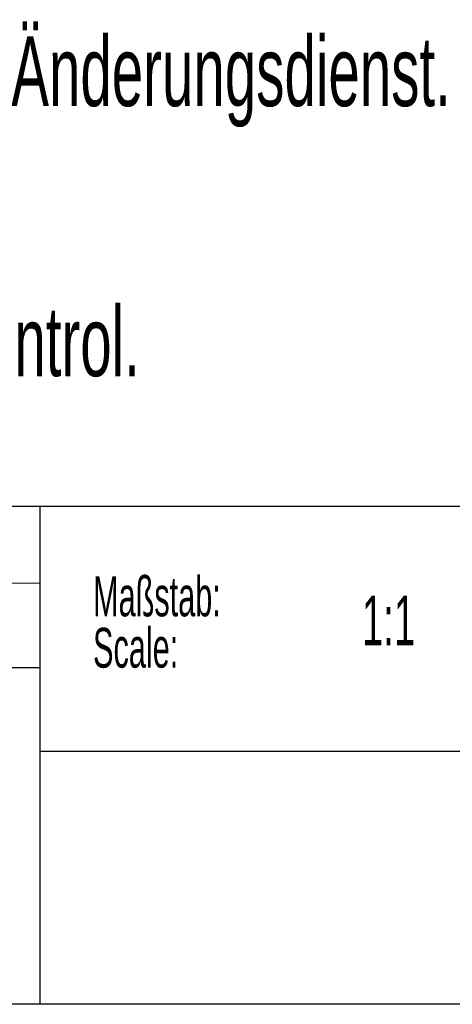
# Model space of a CAD drawing. Header units: millimetres. Extents: x 6 to 415, y 1 to 297.
# Tile 6 of 8: x 328 to 349, y 7 to 56. Entities that reach past the tile are written whole.
import ezdxf

# ---------------------------------------------------------------- set-up
doc = ezdxf.new("R2010")
doc.units = ezdxf.units.MM
doc.layers.add('RAHMEN', color=7, linetype='Continuous')
doc.styles.add('SLDTEXTSTYLE0', font='TXT', dxfattribs={"width": 0.57475})
doc.styles.add('SLDTEXTSTYLE1', font='TXT', dxfattribs={"width": 0.605})

# ---------------------------------------------------------------- blocks, each defined once
blk = doc.blocks.new('SW_NOTE_4')
at = {"layer": 'RAHMEN', "color": 0, "char_height": 2, "attachment_point": 1, "style": 'SLDTEXTSTYLE0'}
for s, insert in [('Maßstab:', (0, 2.578)), ('Scale:', (0, 0))]:
    blk.add_mtext(s, dxfattribs=dict(at, insert=insert))
blk = doc.blocks.new('SW_NOTE_7')
at = {"layer": 'RAHMEN', "color": 0, "char_height": 3.5, "attachment_point": 1, "style": 'SLDTEXTSTYLE1'}
for s, insert in [('Zeichnung unterliegt nicht dem Änderungsdienst.', (0, 4.512)), ('Dient nur zur Information.', (0, -0.009)), ('Drawing is not under revison control.', (0, -9.051)), ('For information purposes only.', (0, -13.572))]:
    blk.add_mtext(s, dxfattribs=dict(at, insert=insert))

msp = doc.modelspace()

# ---------------------------------------------------------------- linework, layer by layer
at = {"layer": 'RAHMEN', "color": 7, "linetype": 'Continuous', "lineweight": 30}
for p, q in [((415.015, 31.583), (286.714, 31.583)), ((328.616, 6.583), (328.616, 31.583)), ((415.015, 19.273), (328.616, 19.273)), ((415.015, 6.583), (19.897, 6.583))]:
    msp.add_line(p, q, dxfattribs=at)
at = {"layer": 'RAHMEN', "color": 7, "linetype": 'Continuous', "lineweight": 0}
msp.add_line((286.714, 27.733), (328.616, 27.733), dxfattribs=at)
at = {"layer": 'RAHMEN', "lineweight": 30}
msp.add_line((286.714, 23.503), (328.616, 23.503), dxfattribs=at)

# ---------------------------------------------------------------- block references
at = {"layer": 'RAHMEN'}
for name, p in [('SW_NOTE_7', (287.663, 50.673)), ('SW_NOTE_4', (331.27, 25.488))]:
    msp.add_blockref(name, p, dxfattribs=at)

# ---------------------------------------------------------------- texts
at = {"layer": 'RAHMEN', "insert": (344.755, 27.106), "char_height": 2.5, "attachment_point": 1, "style": 'SLDTEXTSTYLE0'}
msp.add_mtext('1:1', dxfattribs=at)

doc.saveas('drawing.dxf')
